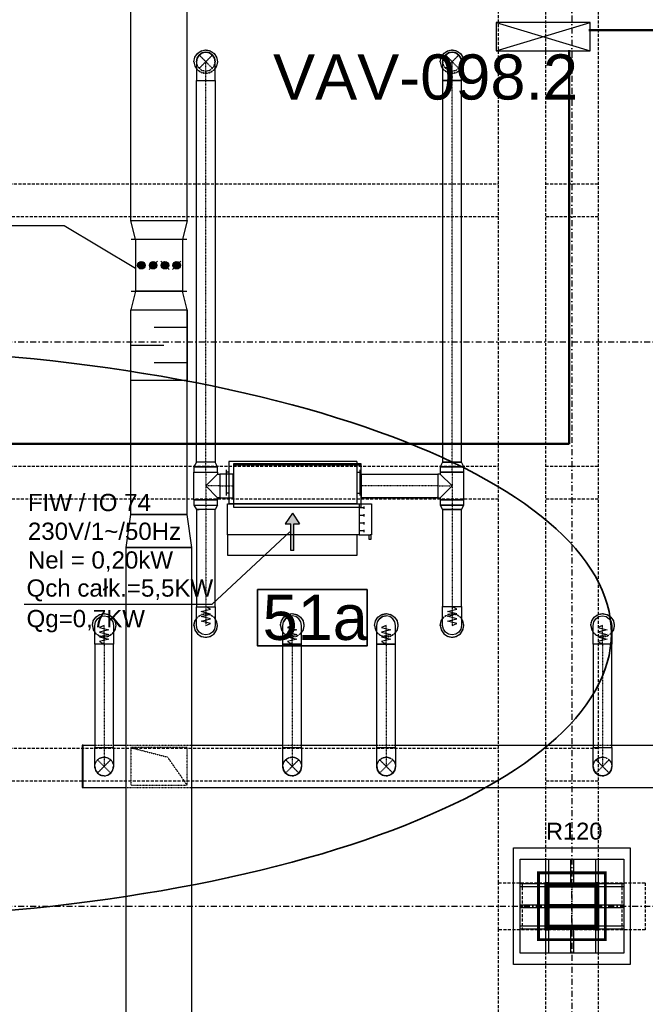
# Model space of a CAD drawing. Header units: centimetres. Extents: x -10729 to 144862, y -4437 to 43656.
# Tile 96 of 148: x 8073 to 8738, y 10896 to 11942. Entities that reach past the tile are written whole.
import ezdxf

# ---------------------------------------------------------------- set-up
doc = ezdxf.new("R2010")
doc.units = ezdxf.units.CM
doc.header["$LTSCALE"] = 0.1
for name, pattern in [('CADVENT_CENTERLINE', [9.9, 7.4, -1, 0.5, -1]), ('CADVENT_HIDDEN', [0.8, 0.25, -0.55]), ('Kondygnacja  -0_5$0$HIDDEN', [9.525, 6.35, -3.175]), ('Kondygnacja  -0_5$0$HIDDEN2', [4.7625, 3.175, -1.5875]), ('Osie rzutów$0$DASHDOT2', [12.7, 6.35, -3.175, 0, -3.175])]:
    doc.linetypes.add(name, pattern=pattern)
for name, color, linetype, lineweight in [('AU opis', 7, 'Continuous', 35), ('AU Sieć LON', 1, 'Continuous', 50), ('AU Strefa obsługiwana', 90, 'Continuous', 35), ('bgde_urządzenia', 3, 'Continuous', 30)]:
    doc.layers.add(name, color=color, linetype=linetype, lineweight=lineweight)
for name, color, linetype in [('AU Szafki Klimakonwektorów', 183, 'Continuous'), ('bgde-nawiewCEN', 7, 'Continuous'), ('bgde-nawiewDETAILS', 1, 'Continuous'), ('bgde-nawiewEXP', 1, 'Continuous'), ('bgde-nawiewHIDDEN', 1, 'Continuous'), ('bgde_opis urządzen', 6, 'Continuous'), ('bgde_redukcja', 3, 'Continuous'), ('bgde_tlumik', 6, 'Continuous'), ('bgde_VAV', 4, 'Continuous'), ('Kondygnacja  -0_5$0$ARCH_INFO_ODPORNOŚĆ OGNIOWA', 8, 'Continuous'), ('Kondygnacja  -0_5$0$ARCH_KONSTR_POWYŻEJ RZUTU', 8, 'Kondygnacja  -0_5$0$HIDDEN'), ('Kondygnacja  -0_5$0$ARCH_KONSTR_POWYŻEJ RZUTU_IST', 8, 'Kondygnacja  -0_5$0$HIDDEN2'), ('Kondygnacja  -0_5$0$ARCH_OKŁADZINA', 8, 'Continuous'), ('Kondygnacja  -0_5$0$ARCH_SŁUPY', 8, 'Continuous'), ('Osie rzutów$0$ARCH_INFO_OSIE_IST', 8, 'Osie rzutów$0$DASHDOT2'), ('Osie rzutów$0$ARCH_INFO_OSIE_OPISY_IST', 8, 'Continuous')]:
    doc.layers.add(name, color=color, linetype=linetype)
doc.layers.add('Kondygnacja  -0_5$0$ARCH_KONSTRUKCJA_NIEWIDOCZNA', color=8, linetype='Continuous', plot=False)
doc.styles.add('Arial', font='ARIAL.TTF')
doc.styles.add('Kondygnacja  -0_5$0$Arial', font='ARIAL.TTF')
pattern_1 = [(45, (-1133.3117, -3177.9858), (-0.6735192, 0.6735192), [])]

# ---------------------------------------------------------------- blocks, each defined once
blk = doc.blocks.new('Osie rzutów')
at = {"layer": 'Osie rzutów$0$ARCH_INFO_OSIE_IST', "ltscale": 10}
for p, q in [((8660, 12510), (8660, 4623.26)), ((4436.04, 11600), (13655, 11600)), ((8660, 10970), (8660, 11030)), ((4436.04, 11000), (13655, 11000)), ((8690, 11000), (8630, 11000))]:
    blk.add_line(p, q, dxfattribs=at)
blk = doc.blocks.new('Kondygnacja  -0_5$0$słup_kwadrat')
at = {"layer": 'Kondygnacja  -0_5$0$ARCH_SŁUPY', "lineweight": 40}
h = blk.add_hatch(dxfattribs=at)
h.set_pattern_fill('ANSI31', color=256, scale=0.3, style=0)
h.set_pattern_definition(pattern_1)
h.paths.add_polyline_path([(36, 34), (39, 34), (39, 84), (36, 84)])
h = blk.add_hatch(dxfattribs=at)
h.set_pattern_fill('ANSI31', color=256, scale=0.3, style=0)
h.set_pattern_definition(pattern_1)
h.paths.add_polyline_path([(89, 34), (92, 34), (92, 84), (89, 84)])
h = blk.add_hatch(dxfattribs=at)
h.set_pattern_fill('ANSI31', color=256, scale=0.3, style=0)
h.set_pattern_definition(pattern_1)
h.paths.add_polyline_path([(89, 80), (89, 83), (39, 83), (39, 80)])
h = blk.add_hatch(dxfattribs=at)
h.set_pattern_fill('ANSI31', color=256, scale=0.3, style=0)
h.set_pattern_definition(pattern_1)
h.paths.add_polyline_path([(89, 57.5), (89, 60.5), (39, 60.5), (39, 57.5)])
h = blk.add_hatch(dxfattribs=at)
h.set_pattern_fill('ANSI31', color=256, scale=0.3, style=0)
h.set_pattern_definition(pattern_1)
h.paths.add_polyline_path([(89, 35), (89, 38), (39, 38), (39, 35)])
at = {"layer": 'Kondygnacja  -0_5$0$ARCH_KONSTRUKCJA_NIEWIDOCZNA'}
blk.add_lwpolyline([(119, 109), (119, 9), (9, 9), (9, 109)], close=True, dxfattribs=at)
for points in [[(36, 109), (36, 84)], [(39, 109), (39, 84)], [(62.5, 109), (62.5, 83)], [(65.5, 109), (65.5, 83)], [(89, 109), (89, 84)], [(92, 109), (92, 84)], [(9, 83), (36, 83)], [(9, 80), (36, 80)], [(92, 83), (119, 83)], [(92, 80), (119, 80)], [(9, 60.5), (36, 60.5)], [(9, 57.5), (36, 57.5)], [(92, 60.5), (119, 60.5)], [(92, 57.5), (119, 57.5)], [(9, 38), (36, 38)], [(9, 35), (36, 35)], [(36, 34), (36, 9)], [(39, 34), (39, 9)], [(62.5, 35), (62.5, 9)], [(65.5, 35), (65.5, 9)], [(89, 34), (89, 9)], [(92, 38), (119, 38)], [(92, 35), (119, 35)], [(92, 34), (92, 9)]]:
    blk.add_lwpolyline(points, dxfattribs=at)
at = {"layer": 'Kondygnacja  -0_5$0$ARCH_OKŁADZINA'}
blk.add_lwpolyline([(2, 121), (126, 121), (126, -3), (2, -3)], close=True, dxfattribs=at)
at = {"layer": 'Kondygnacja  -0_5$0$ARCH_SŁUPY', "lineweight": 40}
for p, q in [((39, 60.5), (89, 60.5)), ((89, 57.5), (39, 57.5))]:
    blk.add_line(p, q, dxfattribs=at)
at = {"layer": 'Kondygnacja  -0_5$0$ARCH_SŁUPY', "lineweight": 50, "const_width": 3}
blk.add_lwpolyline([(28.5, 94.5), (99.5, 94.5), (99.5, 23.5), (28.5, 23.5)], close=True, dxfattribs=at)
at = {"layer": 'Kondygnacja  -0_5$0$ARCH_SŁUPY', "lineweight": 40}
for points in [[(36, 84), (39, 84), (39, 34), (36, 34)], [(89, 84), (92, 84), (92, 34), (89, 34)]]:
    blk.add_lwpolyline(points, close=True, dxfattribs=at)
for points in [[(89, 83), (39, 83)], [(39, 80), (89, 80)], [(89, 38), (39, 38)], [(39, 35), (89, 35)]]:
    blk.add_lwpolyline(points, dxfattribs=at)
blk = doc.blocks.new('Kondygnacja  -0_5$0$konstrukcja istniejąca -0.5')
at = {"layer": 'Kondygnacja  -0_5$0$ARCH_KONSTR_POWYŻEJ RZUTU_IST', "ltscale": 10}
for p, q in [((8632, 12175), (8632, 11025)), ((8632, 10975), (8632, 9825))]:
    blk.add_line(p, q, dxfattribs=at)
for points in [[(8582, 11025), (8582, 12175)], [(8688, 12175), (8688, 11025)], [(7538, 11767.9), (8582, 11767.9)], [(8632, 11767.9), (8688, 11767.9)], [(8582, 11732.9), (7538, 11732.9)], [(8688, 11732.9), (8632, 11732.9)], [(7538, 11467.9), (8582, 11467.9)], [(8632, 11467.9), (8688, 11467.9)], [(8582, 11432.9), (7538, 11432.9)], [(8688, 11432.9), (8632, 11432.9)], [(7538, 11167.9), (8582, 11167.9)], [(8632, 11167.9), (8688, 11167.9)], [(8582, 11132.9), (7538, 11132.9)], [(8688, 11132.9), (8632, 11132.9)], [(8738, 10975), (8582, 10975), (8582, 11025), (8738, 11025), (8738, 10975)], [(8582, 9825), (8582, 10975)], [(8688, 10975), (8688, 9825)]]:
    blk.add_lwpolyline(points, dxfattribs=at)
at = {"layer": 'Kondygnacja  -0_5$0$ARCH_KONSTR_POWYŻEJ RZUTU_IST', "ltscale": 10, "elevation": 0}
for points in [[(8607, 11025), (8607, 10975)], [(8713, 11025), (8713, 10975)]]:
    blk.add_lwpolyline(points, dxfattribs=at)
blk = doc.blocks.new('t28')
at = {"layer": 'bgde_tlumik'}
for p, q in [((-38684, 71170), (-39034, 71170)), ((-39284, 70982), (-38934, 70982)), ((-38684, 70795), (-39034, 70795))]:
    blk.add_line(p, q, dxfattribs=at)
blk.add_lwpolyline([(-38684, 70607), (-39284, 70607), (-39284, 71357), (-38684, 71357)], close=True, dxfattribs=at)

msp = doc.modelspace()

# ---------------------------------------------------------------- hatches: boundary and pattern name
at = {"layer": 'bgde_urządzenia'}
h = msp.add_hatch(color=256, dxfattribs=at)
h.paths.add_polyline_path([(8364.184, 11394.8), (8361.184, 11394.8), (8361.184, 11406.466), (8354.994, 11406.466), (8362.684, 11417.894), (8370.374, 11406.466), (8364.184, 11406.466)])
h.paths.add_polyline_path([(8364.184, 11378.133), (8361.184, 11378.133), (8361.184, 11394.8), (8364.184, 11394.8)])

# ---------------------------------------------------------------- linework, layer by layer
at = {"layer": 'AU opis'}
msp.add_lwpolyline([(8325.693, 11336.652), (8442.081, 11336.652), (8442.081, 11276.645), (8325.693, 11276.645)], close=True, dxfattribs=at)
at = {"layer": 'AU Sieć LON', "color": 1}
for p, q in [((8678.092, 11931.189), (9259.406, 11931.189)), ((8657.153, 11491.404), (8657.153, 11909.955)), ((7775.452, 11491.404), (8657.153, 11491.404))]:
    msp.add_line(p, q, dxfattribs=at)
at = {"layer": 'AU Strefa obsługiwana'}
msp.add_ellipse((7856.68, 11289.943), major_axis=(845.197, 0), ratio=0.35891006, dxfattribs=at)
at = {"layer": 'AU Szafki Klimakonwektorów'}
for p, q in [((8679.331, 11939.436), (8579.331, 11939.436)), ((8679.331, 11939.436), (8579.331, 11939.436)), ((8579.331, 11939.436), (8579.331, 11909.436)), ((8579.331, 11909.436), (8679.331, 11939.436)), ((8579.331, 11939.436), (8679.331, 11909.436)), ((8679.331, 11909.436), (8679.331, 11939.436)), ((8579.331, 11909.436), (8679.331, 11909.436))]:
    msp.add_line(p, q, dxfattribs=at)
at = {"layer": 'bgde-nawiewCEN', "linetype": 'CADVENT_CENTERLINE', "ltscale": 0.06}
for p, q in [((8270.588, 11877.809), (8270.588, 11897.809)), ((8532.52, 11877.809), (8532.52, 11897.809)), ((8270.588, 11471.899), (8270.588, 11877.809)), ((8532.52, 11471.899), (8532.52, 11877.809)), ((8270.588, 11461.599), (8270.588, 11471.899)), ((8532.52, 11461.599), (8532.52, 11471.899)), ((8270.588, 11461.599), (8270.588, 11446.799)), ((8532.52, 11461.599), (8532.52, 11446.799)), ((8270.588, 11446.799), (8270.588, 11431.999)), ((8285.588, 11446.799), (8270.588, 11446.799)), ((8285.588, 11446.799), (8299.588, 11446.799)), ((8299.988, 11446.799), (8299.588, 11446.799)), ((8435.988, 11446.799), (8436.388, 11446.799)), ((8517.52, 11446.799), (8436.388, 11446.799)), ((8517.52, 11446.799), (8532.52, 11446.799)), ((8532.52, 11446.799), (8532.52, 11431.999)), ((8270.588, 11431.999), (8270.588, 11421.699)), ((8532.52, 11431.999), (8532.52, 11421.699)), ((8270.588, 11421.699), (8270.588, 11318.368)), ((8532.52, 11421.699), (8532.52, 11318.475)), ((8270.588, 11318.368), (8270.588, 11316.498)), ((8270.588, 11316.498), (8270.588, 11311.387)), ((8532.52, 11318.475), (8532.52, 11316.605)), ((8532.52, 11316.605), (8532.52, 11311.494)), ((8270.588, 11311.387), (8270.588, 11308.608)), ((8270.588, 11308.608), (8270.588, 11306.255)), ((8270.588, 11306.255), (8270.588, 11304.294)), ((8532.52, 11311.494), (8532.52, 11308.715)), ((8532.52, 11308.715), (8532.52, 11306.362)), ((8532.52, 11306.362), (8532.52, 11304.401)), ((8162.52, 11298.556), (8162.52, 11298.603)), ((8162.52, 11298.443), (8162.52, 11298.556)), ((8162.52, 11298.224), (8162.52, 11298.443)), ((8162.52, 11297.863), (8162.52, 11298.224)), ((8162.52, 11297.323), (8162.52, 11297.863)), ((8162.52, 11296.571), (8162.52, 11297.323)), ((8162.52, 11295.569), (8162.52, 11296.571)), ((8162.52, 11294.283), (8162.52, 11295.569)), ((8162.52, 11292.677), (8162.52, 11294.283)), ((8270.588, 11304.294), (8270.588, 11302.688)), ((8270.588, 11302.688), (8270.588, 11301.402)), ((8270.588, 11301.402), (8270.588, 11300.401)), ((8270.588, 11300.401), (8270.588, 11299.648)), ((8270.588, 11299.648), (8270.588, 11299.109)), ((8270.588, 11299.109), (8270.588, 11298.747)), ((8270.588, 11298.747), (8270.588, 11298.528)), ((8270.588, 11298.528), (8270.588, 11298.415)), ((8270.588, 11298.415), (8270.588, 11298.368)), ((8362.52, 11298.556), (8362.52, 11298.603)), ((8362.52, 11298.443), (8362.52, 11298.556)), ((8362.52, 11298.224), (8362.52, 11298.443)), ((8362.52, 11297.863), (8362.52, 11298.224)), ((8362.52, 11297.323), (8362.52, 11297.863)), ((8362.52, 11296.571), (8362.52, 11297.323)), ((8362.52, 11295.569), (8362.52, 11296.571)), ((8362.52, 11294.283), (8362.52, 11295.569)), ((8362.52, 11292.677), (8362.52, 11294.283)), ((8462.52, 11298.556), (8462.52, 11298.603)), ((8462.52, 11298.443), (8462.52, 11298.556)), ((8462.52, 11298.224), (8462.52, 11298.443)), ((8462.52, 11297.863), (8462.52, 11298.224)), ((8462.52, 11297.323), (8462.52, 11297.863)), ((8462.52, 11296.571), (8462.52, 11297.323)), ((8462.52, 11295.569), (8462.52, 11296.571)), ((8462.52, 11294.283), (8462.52, 11295.569)), ((8462.52, 11292.677), (8462.52, 11294.283)), ((8532.52, 11304.401), (8532.52, 11302.795)), ((8532.52, 11302.795), (8532.52, 11301.509)), ((8532.52, 11301.509), (8532.52, 11300.507)), ((8532.52, 11300.507), (8532.52, 11299.755)), ((8532.52, 11299.755), (8532.52, 11299.215)), ((8532.52, 11299.215), (8532.52, 11298.854)), ((8532.52, 11298.854), (8532.52, 11298.635)), ((8532.52, 11298.635), (8532.52, 11298.522)), ((8532.52, 11298.522), (8532.52, 11298.475)), ((8692.52, 11298.556), (8692.52, 11298.603)), ((8692.52, 11298.443), (8692.52, 11298.556)), ((8692.52, 11298.224), (8692.52, 11298.443)), ((8692.52, 11297.863), (8692.52, 11298.224)), ((8692.52, 11297.323), (8692.52, 11297.863)), ((8692.52, 11296.571), (8692.52, 11297.323)), ((8692.52, 11295.569), (8692.52, 11296.571)), ((8692.52, 11294.283), (8692.52, 11295.569)), ((8692.52, 11292.677), (8692.52, 11294.283)), ((8162.52, 11290.716), (8162.52, 11292.677)), ((8162.52, 11288.363), (8162.52, 11290.716)), ((8162.52, 11285.584), (8162.52, 11288.363)), ((8162.52, 11280.473), (8162.52, 11285.584)), ((8362.52, 11290.716), (8362.52, 11292.677)), ((8362.52, 11288.363), (8362.52, 11290.716)), ((8362.52, 11285.584), (8362.52, 11288.363)), ((8362.52, 11280.473), (8362.52, 11285.584)), ((8462.52, 11290.716), (8462.52, 11292.677)), ((8462.52, 11288.363), (8462.52, 11290.716)), ((8462.52, 11285.584), (8462.52, 11288.363)), ((8462.52, 11280.473), (8462.52, 11285.584)), ((8692.52, 11290.716), (8692.52, 11292.677)), ((8692.52, 11288.363), (8692.52, 11290.716)), ((8692.52, 11285.584), (8692.52, 11288.363)), ((8692.52, 11280.473), (8692.52, 11285.584)), ((8162.52, 11278.603), (8162.52, 11280.473)), ((8162.52, 11278.603), (8162.52, 11168.606)), ((8362.52, 11278.603), (8362.52, 11280.473)), ((8362.52, 11278.603), (8362.52, 11168.606)), ((8462.52, 11278.603), (8462.52, 11280.473)), ((8462.52, 11278.603), (8462.52, 11168.606)), ((8692.52, 11278.603), (8692.52, 11280.473)), ((8692.52, 11278.603), (8692.52, 11168.606)), ((8162.52, 11168.606), (8162.52, 11148.606)), ((8362.52, 11168.606), (8362.52, 11148.606)), ((8462.52, 11168.606), (8462.52, 11148.606)), ((8692.52, 11168.606), (8692.52, 11148.606))]:
    msp.add_line(p, q, dxfattribs=at)
at = {"layer": 'bgde-nawiewDETAILS', "linetype": 'CADVENT_HIDDEN'}
for p, q in [((8263.517, 11890.738), (8277.659, 11904.88)), ((8263.517, 11904.88), (8277.659, 11890.738)), ((8525.449, 11890.738), (8539.591, 11904.88)), ((8525.449, 11904.88), (8539.591, 11890.738)), ((8155.449, 11141.535), (8169.591, 11155.677)), ((8155.449, 11155.677), (8169.591, 11141.535)), ((8355.449, 11141.535), (8369.591, 11155.677)), ((8355.449, 11155.677), (8369.591, 11141.535)), ((8455.449, 11141.535), (8469.591, 11155.677)), ((8455.449, 11155.677), (8469.591, 11141.535)), ((8685.449, 11141.535), (8699.591, 11155.677)), ((8685.449, 11155.677), (8699.591, 11141.535))]:
    msp.add_line(p, q, dxfattribs=at)
at = {"layer": 'bgde-nawiewDETAILS', "linetype": 'CADVENT_HIDDEN', "extrusion": (0, 1, 0)}
for p in [(8190.954, 11168.606), (8250.954, 11128.606)]:
    msp.add_line(p, (8229.954, 11158.606), dxfattribs=at)
at = {"layer": 'bgde-nawiewEXP', "linetype": 'Continuous'}
for points in [[(8190.953, 11728.947), (8190.953, 11982.964)], [(8250.953, 11728.947), (8250.953, 11982.964)], [(8258.088, 11897.809), (8259.039, 11902.593), (8261.749, 11906.648), (8265.804, 11909.358), (8270.588, 11910.309), (8275.371, 11909.358), (8279.427, 11906.648), (8282.136, 11902.593), (8283.088, 11897.809), (8282.136, 11893.026), (8280.588, 11890.708)], [(8260.588, 11897.809), (8261.349, 11901.636), (8263.517, 11904.88), (8266.761, 11907.048), (8270.588, 11907.809), (8274.415, 11907.048), (8277.659, 11904.88), (8279.827, 11901.636), (8280.588, 11897.809)], [(8520.02, 11897.809), (8520.972, 11902.593), (8523.681, 11906.648), (8527.737, 11909.358), (8532.52, 11910.309), (8537.304, 11909.358), (8541.359, 11906.648), (8544.069, 11902.593), (8545.02, 11897.809), (8544.069, 11893.026), (8542.52, 11890.708)], [(8522.52, 11897.809), (8523.281, 11901.636), (8525.449, 11904.88), (8528.693, 11907.048), (8532.52, 11907.809), (8536.347, 11907.048), (8539.591, 11904.88), (8541.759, 11901.636), (8542.52, 11897.809)], [(8258.088, 11897.809), (8259.039, 11893.026), (8260.588, 11890.708)], [(8520.02, 11897.809), (8520.972, 11893.026), (8522.52, 11890.708)], [(8185.953, 10822.533), (8255.953, 10822.533), (8255.953, 10823.533), (8185.953, 10823.533), (8185.953, 11381.349), (8255.953, 11381.349), (8250.953, 11416.349), (8190.953, 11416.349), (8190.953, 11633.947)], [(8185.953, 10822.533), (8185.953, 10823.533), (8255.953, 10823.533), (8255.953, 11381.349), (8185.953, 11381.349), (8190.953, 11416.349), (8250.953, 11416.349), (8250.953, 11633.947)], [(8258.088, 11431.999), (8258.088, 11461.599), (8283.088, 11461.599), (8283.088, 11459.299)], [(8258.088, 11431.999), (8283.088, 11431.999), (8283.088, 11434.299), (8270.588, 11446.799), (8283.088, 11459.299), (8285.588, 11459.299), (8285.588, 11434.299), (8283.088, 11434.299)], [(8299.588, 11434.299), (8299.588, 11459.299), (8299.988, 11459.299)], [(8435.988, 11434.299), (8436.388, 11434.299), (8436.388, 11459.299), (8435.988, 11459.299)], [(8436.388, 11434.299), (8436.388, 11459.299), (8517.52, 11459.299), (8517.52, 11434.299)], [(8520.02, 11434.299), (8532.52, 11446.799), (8520.02, 11459.299)], [(8299.588, 11434.299), (8299.988, 11434.299)], [(8436.388, 11434.299), (8517.52, 11434.299)], [(8517.52, 11434.299), (8436.388, 11434.299)], [(8517.52, 11434.299), (8517.52, 11435.25)], [(8258.088, 11426.514), (8260.588, 11421.699), (8261.349, 11421.699)], [(8258.088, 11426.514), (8283.088, 11426.514), (8280.588, 11421.699), (8261.349, 11421.699)], [(8261.349, 11421.699), (8260.588, 11421.699)], [(8261.349, 11421.699), (8263.517, 11421.699)], [(8150.02, 11298.603), (8150.972, 11303.387), (8153.681, 11307.442), (8157.737, 11310.152), (8162.52, 11311.103), (8167.304, 11310.152), (8171.359, 11307.442), (8174.069, 11303.387), (8175.02, 11298.603), (8174.069, 11293.82), (8172.52, 11291.502)], [(8258.088, 11298.368), (8259.039, 11293.584), (8261.749, 11289.529), (8265.804, 11286.819), (8270.588, 11285.868), (8275.371, 11286.819), (8279.427, 11289.529), (8282.136, 11293.584), (8283.088, 11298.368), (8282.136, 11303.152), (8280.588, 11305.469)], [(8258.088, 11298.368), (8259.039, 11303.152), (8260.588, 11305.469)], [(8350.02, 11298.603), (8350.972, 11303.387), (8353.681, 11307.442), (8357.737, 11310.152), (8362.52, 11311.103), (8367.304, 11310.152), (8371.359, 11307.442), (8374.069, 11303.387), (8375.02, 11298.603), (8374.069, 11293.82), (8372.52, 11291.502)], [(8352.52, 11168.606), (8352.52, 11278.603), (8372.52, 11278.603), (8372.52, 11298.603), (8371.759, 11302.43), (8369.591, 11305.674), (8366.347, 11307.842), (8362.52, 11308.603), (8358.693, 11307.842), (8355.449, 11305.674)], [(8352.52, 11168.606), (8372.52, 11168.606), (8372.52, 11278.603), (8352.52, 11278.603), (8352.52, 11298.603), (8353.281, 11302.43), (8355.449, 11305.674)], [(8355.449, 11305.674), (8353.281, 11302.43)], [(8355.449, 11305.674), (8358.693, 11307.842)], [(8450.02, 11298.603), (8450.972, 11303.387), (8453.681, 11307.442), (8457.737, 11310.152), (8462.52, 11311.103), (8467.304, 11310.152), (8471.359, 11307.442), (8474.069, 11303.387), (8475.02, 11298.603), (8474.069, 11293.82), (8472.52, 11291.502)], [(8452.52, 11168.606), (8452.52, 11278.603), (8472.52, 11278.603), (8472.52, 11298.603), (8471.759, 11302.43), (8469.591, 11305.674), (8466.347, 11307.842), (8462.52, 11308.603), (8458.693, 11307.842)], [(8452.52, 11168.606), (8472.52, 11168.606), (8472.52, 11278.603), (8452.52, 11278.603), (8452.52, 11298.603), (8453.281, 11302.43), (8455.449, 11305.674), (8458.693, 11307.842)], [(8458.693, 11307.842), (8455.449, 11305.674)], [(8458.693, 11307.842), (8462.52, 11308.603)], [(8520.02, 11298.475), (8520.972, 11293.691), (8523.681, 11289.636), (8527.737, 11286.926), (8532.52, 11285.975), (8537.304, 11286.926), (8541.359, 11289.636), (8544.069, 11293.691), (8545.02, 11298.475), (8544.069, 11303.258), (8542.52, 11305.576)], [(8520.02, 11298.475), (8520.972, 11303.258), (8522.52, 11305.576)], [(8680.02, 11298.603), (8680.972, 11303.387), (8683.681, 11307.442), (8687.737, 11310.152), (8692.52, 11311.103), (8697.304, 11310.152), (8701.359, 11307.442), (8704.069, 11303.387), (8705.02, 11298.603), (8704.069, 11293.82), (8702.52, 11291.502)], [(8150.02, 11298.603), (8150.972, 11293.82), (8152.52, 11291.502)], [(8350.02, 11298.603), (8350.972, 11293.82), (8352.52, 11291.502)], [(8450.02, 11298.603), (8450.972, 11293.82), (8452.52, 11291.502)], [(8680.02, 11298.603), (8680.972, 11293.82), (8682.52, 11291.502)], [(8140.301, 11126.106), (8140.301, 11171.106), (8152.52, 11171.106)], [(8152.52, 11148.606), (8152.52, 11168.606), (8172.52, 11168.606), (8172.52, 11148.606), (8172.116, 11146.574)], [(8172.52, 11171.106), (8185.953, 11171.106)], [(8255.953, 11126.106), (9849.111, 11126.106), (9849.111, 11171.106), (9842.52, 11171.106)], [(8255.953, 11171.106), (8352.52, 11171.106)], [(8372.52, 11171.106), (8452.52, 11171.106)], [(8472.52, 11171.106), (8682.52, 11171.106)], [(8702.52, 11171.106), (8752.52, 11171.106)], [(8152.52, 11148.606), (8153.281, 11144.779), (8153.823, 11143.969)], [(8152.52, 11148.606), (8153.281, 11144.779), (8155.449, 11141.535), (8158.693, 11139.367), (8159.649, 11139.177)], [(8152.61, 11147.271), (8152.671, 11148.243)], [(8169.591, 11141.535), (8171.759, 11144.779), (8172.52, 11148.606)], [(8169.742, 11141.897), (8170.472, 11142.542), (8172.187, 11146.046), (8172.317, 11148.114)], [(8352.52, 11148.606), (8353.281, 11144.779), (8353.838, 11143.945)], [(8352.615, 11147.235), (8352.674, 11148.235)], [(8369.745, 11141.905), (8370.494, 11142.571), (8372.197, 11146.082), (8372.316, 11148.113)], [(8372.123, 11146.61), (8372.52, 11148.606)], [(8452.52, 11148.606), (8453.281, 11144.779), (8453.823, 11143.969)], [(8452.61, 11147.271), (8452.671, 11148.243)], [(8469.742, 11141.897), (8470.472, 11142.542), (8472.187, 11146.046), (8472.317, 11148.114)], [(8472.116, 11146.574), (8472.52, 11148.606)], [(8682.52, 11148.606), (8683.281, 11144.779), (8683.792, 11144.015)], [(8682.6, 11147.342), (8682.664, 11148.258)], [(8699.735, 11141.882), (8700.428, 11142.485), (8702.169, 11145.977), (8702.318, 11148.117)], [(8702.102, 11146.502), (8702.52, 11148.606)], [(8152.61, 11147.271), (8153.875, 11143.58), (8155.245, 11142.027)], [(8154.298, 11143.257), (8155.449, 11141.535), (8158.693, 11139.367), (8162.52, 11138.606), (8160.489, 11139.01)], [(8155.812, 11141.384), (8156.456, 11140.654), (8159.961, 11138.939), (8162.028, 11138.809)], [(8162.52, 11138.606), (8166.347, 11139.367), (8169.591, 11141.535), (8167.869, 11140.384)], [(8162.52, 11138.606), (8166.347, 11139.367), (8167.157, 11139.908)], [(8162.883, 11138.756), (8163.855, 11138.695), (8167.546, 11139.96), (8169.099, 11141.331)], [(8169.591, 11141.535), (8171.759, 11144.779), (8171.949, 11145.734)], [(8352.615, 11147.235), (8353.893, 11143.548), (8355.245, 11142.028)], [(8354.319, 11143.226), (8355.449, 11141.535), (8358.693, 11139.367), (8359.677, 11139.171)], [(8355.819, 11141.381), (8356.485, 11140.632), (8359.996, 11138.929), (8362.027, 11138.81)], [(8360.525, 11139.003), (8362.52, 11138.606), (8366.347, 11139.367), (8367.181, 11139.924)], [(8362.891, 11138.759), (8363.891, 11138.7), (8367.578, 11139.979), (8369.098, 11141.33)], [(8367.9, 11140.404), (8369.591, 11141.535), (8371.759, 11144.779), (8371.955, 11145.762)], [(8452.61, 11147.271), (8453.875, 11143.58), (8455.245, 11142.027)], [(8454.298, 11143.257), (8455.449, 11141.535), (8458.693, 11139.367), (8459.649, 11139.177)], [(8455.812, 11141.384), (8456.456, 11140.654), (8459.961, 11138.939), (8462.028, 11138.809)], [(8460.489, 11139.01), (8462.52, 11138.606), (8466.347, 11139.367), (8467.157, 11139.908)], [(8462.883, 11138.756), (8463.855, 11138.695), (8467.546, 11139.96), (8469.099, 11141.331)], [(8467.869, 11140.384), (8469.591, 11141.535), (8471.759, 11144.779), (8471.949, 11145.734)], [(8682.6, 11147.342), (8683.839, 11143.642), (8685.247, 11142.023)], [(8684.257, 11143.318), (8685.449, 11141.535), (8688.693, 11139.367), (8689.594, 11139.188)], [(8685.797, 11141.391), (8686.4, 11140.698), (8689.892, 11138.957), (8692.032, 11138.808)], [(8690.416, 11139.024), (8692.52, 11138.606), (8696.347, 11139.367), (8697.111, 11139.877)], [(8692.868, 11138.75), (8693.784, 11138.686), (8697.484, 11139.925), (8699.103, 11141.332)], [(8697.808, 11140.343), (8699.591, 11141.535), (8701.759, 11144.779), (8701.938, 11145.679)], [(8140.301, 11126.106), (8185.953, 11126.106)]]:
    msp.add_lwpolyline(points, dxfattribs=at)
for points in [[(8260.588, 11877.809), (8280.588, 11877.809), (8280.588, 11897.809), (8279.827, 11901.636), (8277.659, 11904.88), (8274.415, 11907.048), (8270.588, 11907.809), (8266.761, 11907.048), (8263.517, 11904.88), (8261.349, 11901.636), (8260.588, 11897.809), (8260.588, 11881.711)], [(8522.52, 11877.809), (8542.52, 11877.809), (8542.52, 11897.809), (8541.759, 11901.636), (8539.591, 11904.88), (8536.347, 11907.048), (8532.52, 11907.809), (8528.693, 11907.048), (8525.449, 11904.88), (8523.281, 11901.636), (8522.52, 11897.809), (8522.52, 11881.711)], [(8258.088, 11467.083), (8283.088, 11467.083), (8280.588, 11471.899), (8280.588, 11471.899), (8260.588, 11471.899), (8260.588, 11877.809), (8280.588, 11877.809), (8280.588, 11471.899), (8260.588, 11471.899)], [(8522.52, 11471.899), (8542.52, 11471.899), (8542.52, 11877.809), (8522.52, 11877.809)], [(8190.953, 11728.947), (8250.953, 11728.947), (8245.953, 11708.947), (8195.953, 11708.947)], [(8190.953, 11633.947), (8250.953, 11633.947), (8245.953, 11653.947), (8195.953, 11653.947)], [(8520.02, 11467.083), (8545.02, 11467.083), (8542.52, 11471.899), (8522.52, 11471.899)], [(8258.088, 11461.599), (8283.088, 11461.599), (8283.088, 11467.083), (8258.088, 11467.083)], [(8299.988, 11469.299), (8435.988, 11469.299), (8435.988, 11470.299), (8299.988, 11470.299)], [(8299.988, 11424.299), (8435.988, 11424.299), (8435.988, 11469.299), (8299.988, 11469.299)], [(8517.52, 11434.299), (8520.02, 11434.299), (8520.02, 11431.999), (8545.02, 11431.999), (8545.02, 11461.599), (8520.02, 11461.599), (8520.02, 11459.299), (8517.52, 11459.299), (8517.52, 11435.25)], [(8520.02, 11461.599), (8545.02, 11461.599), (8545.02, 11467.083), (8520.02, 11467.083)], [(8285.588, 11434.299), (8299.588, 11434.299), (8299.588, 11459.299), (8285.588, 11459.299), (8285.588, 11435.25)], [(8258.088, 11426.514), (8283.088, 11426.514), (8283.088, 11431.999), (8258.088, 11431.999)], [(8520.02, 11426.514), (8545.02, 11426.514), (8545.02, 11431.999), (8520.02, 11431.999)], [(8260.588, 11421.699), (8260.588, 11318.368), (8263.517, 11318.368), (8263.517, 11318.368), (8280.588, 11318.368), (8280.588, 11298.368), (8279.827, 11294.541), (8277.659, 11291.297), (8274.415, 11289.129), (8270.588, 11288.368), (8266.761, 11289.129), (8263.517, 11291.297), (8261.349, 11294.541), (8260.588, 11298.368), (8260.588, 11318.368), (8263.517, 11318.368), (8263.517, 11318.368), (8280.588, 11318.368), (8280.588, 11421.699), (8261.349, 11421.699)], [(8520.02, 11426.514), (8522.52, 11421.699), (8542.52, 11421.699), (8545.02, 11426.514), (8520.972, 11426.514)], [(8522.52, 11318.475), (8542.52, 11318.475), (8542.52, 11421.699), (8522.52, 11421.699)], [(8522.52, 11316.605), (8522.52, 11318.475), (8542.52, 11318.475), (8542.52, 11298.475), (8541.759, 11294.648), (8539.591, 11291.404), (8536.347, 11289.236), (8532.52, 11288.475), (8528.693, 11289.236), (8525.449, 11291.404), (8523.281, 11294.648), (8522.52, 11298.475), (8522.52, 11311.494)], [(8152.52, 11168.606), (8172.52, 11168.606), (8172.52, 11278.603), (8152.52, 11278.603), (8152.52, 11298.603), (8153.281, 11302.43), (8155.449, 11305.674), (8158.693, 11307.842), (8162.52, 11308.603), (8166.347, 11307.842), (8169.591, 11305.674), (8171.759, 11302.43), (8172.52, 11298.603), (8172.52, 11278.603), (8152.52, 11278.603)], [(8682.52, 11168.606), (8702.52, 11168.606), (8702.52, 11278.603), (8688.693, 11278.603), (8688.693, 11278.603), (8682.52, 11278.603), (8682.52, 11298.603), (8683.281, 11302.43), (8685.449, 11305.674), (8688.693, 11307.842), (8692.52, 11308.603), (8696.347, 11307.842), (8699.591, 11305.674), (8701.759, 11302.43), (8702.52, 11298.603), (8702.52, 11278.603), (8688.693, 11278.603), (8688.693, 11278.603), (8682.52, 11278.603)], [(8139.301, 11126.106), (8140.301, 11126.106), (8140.301, 11171.106), (8139.301, 11171.106)], [(8352.52, 11148.606), (8352.52, 11168.606), (8372.52, 11168.606), (8372.52, 11148.606), (8371.759, 11144.779), (8369.591, 11141.535), (8366.347, 11139.367), (8362.52, 11138.606), (8358.693, 11139.367), (8355.449, 11141.535), (8353.281, 11144.779)], [(8452.52, 11148.606), (8452.52, 11168.606), (8472.52, 11168.606), (8472.52, 11148.606), (8471.759, 11144.779), (8469.591, 11141.535), (8466.347, 11139.367), (8462.52, 11138.606), (8458.693, 11139.367), (8455.449, 11141.535), (8453.281, 11144.779)], [(8682.52, 11148.606), (8682.52, 11168.606), (8702.52, 11168.606), (8702.52, 11148.606), (8701.759, 11144.779), (8699.591, 11141.535), (8696.347, 11139.367), (8692.52, 11138.606), (8688.693, 11139.367), (8685.449, 11141.535), (8683.281, 11144.779)]]:
    msp.add_lwpolyline(points, close=True, dxfattribs=at)
at = {"layer": 'bgde-nawiewEXP'}
for points in [[(8270.588, 11298.368), (8275.588, 11300.498), (8265.588, 11303.034), (8275.588, 11305.556), (8265.588, 11308.084), (8275.588, 11310.638), (8265.588, 11313.174), (8275.588, 11315.72), (8270.588, 11318.368)], [(8532.52, 11298.475), (8537.52, 11300.605), (8527.52, 11303.141), (8537.52, 11305.663), (8527.52, 11308.191), (8537.52, 11310.745), (8527.52, 11313.281), (8537.52, 11315.826), (8532.52, 11318.475)], [(8162.52, 11298.603), (8157.52, 11296.473), (8167.52, 11293.937), (8157.52, 11291.415), (8167.52, 11288.887), (8157.52, 11286.333), (8167.52, 11283.797), (8157.52, 11281.252), (8162.52, 11278.603)], [(8362.52, 11298.603), (8357.52, 11296.473), (8367.52, 11293.937), (8357.52, 11291.415), (8367.52, 11288.887), (8357.52, 11286.333), (8367.52, 11283.797), (8357.52, 11281.252), (8362.52, 11278.603)], [(8462.52, 11298.603), (8457.52, 11296.473), (8467.52, 11293.937), (8457.52, 11291.415), (8467.52, 11288.887), (8457.52, 11286.333), (8467.52, 11283.797), (8457.52, 11281.252), (8462.52, 11278.603)], [(8692.52, 11298.603), (8687.52, 11296.473), (8697.52, 11293.937), (8687.52, 11291.415), (8697.52, 11288.887), (8687.52, 11286.333), (8697.52, 11283.797), (8687.52, 11281.252), (8692.52, 11278.603)]]:
    msp.add_lwpolyline(points, dxfattribs=at)
at = {"layer": 'bgde-nawiewHIDDEN', "linetype": 'CADVENT_HIDDEN'}
for points in [[(8258.088, 11897.809), (8259.039, 11902.593), (8261.749, 11906.648), (8265.804, 11909.358), (8270.588, 11910.309), (8275.371, 11909.358), (8279.427, 11906.648), (8282.136, 11902.593), (8283.088, 11897.809), (8282.136, 11893.026), (8279.427, 11888.97), (8275.371, 11886.261), (8270.588, 11885.309), (8265.804, 11886.261), (8261.749, 11888.97), (8265.804, 11886.261), (8270.588, 11885.309), (8275.371, 11886.261), (8279.427, 11888.97), (8280.588, 11890.708)], [(8520.02, 11897.809), (8520.972, 11902.593), (8523.681, 11906.648), (8527.737, 11909.358), (8532.52, 11910.309), (8537.304, 11909.358), (8541.359, 11906.648), (8544.069, 11902.593), (8545.02, 11897.809), (8544.069, 11893.026), (8541.359, 11888.97), (8537.304, 11886.261), (8532.52, 11885.309), (8527.737, 11886.261), (8523.681, 11888.97), (8527.737, 11886.261), (8532.52, 11885.309), (8537.304, 11886.261), (8541.359, 11888.97), (8542.52, 11890.708)], [(8258.088, 11897.809), (8259.039, 11893.026), (8261.749, 11888.97), (8260.588, 11890.708)], [(8260.588, 11897.809), (8261.349, 11893.982), (8263.517, 11890.738), (8266.761, 11888.57), (8270.588, 11887.809), (8274.415, 11888.57), (8277.659, 11890.738), (8279.827, 11893.982), (8280.588, 11897.809)], [(8520.02, 11897.809), (8520.972, 11893.026), (8523.681, 11888.97), (8522.52, 11890.708)], [(8522.52, 11897.809), (8523.281, 11893.982), (8525.449, 11890.738), (8528.693, 11888.57), (8532.52, 11887.809), (8536.347, 11888.57), (8539.591, 11890.738), (8541.759, 11893.982), (8542.52, 11897.809)], [(8299.988, 11434.299), (8299.988, 11459.299)], [(8435.988, 11434.299), (8435.988, 11459.299)], [(8150.02, 11298.603), (8150.972, 11303.387), (8153.681, 11307.442), (8157.737, 11310.152), (8162.52, 11311.103), (8167.304, 11310.152), (8171.359, 11307.442), (8174.069, 11303.387), (8175.02, 11298.603), (8174.069, 11293.82), (8171.359, 11289.764), (8167.304, 11287.055), (8162.52, 11286.103), (8157.737, 11287.055), (8153.681, 11289.764), (8152.52, 11291.502)], [(8258.088, 11298.368), (8259.039, 11293.584), (8261.749, 11289.529), (8265.804, 11286.819), (8270.588, 11285.868), (8275.371, 11286.819), (8279.427, 11289.529), (8282.136, 11293.584), (8283.088, 11298.368), (8282.136, 11303.152), (8279.427, 11307.207), (8275.371, 11309.916), (8270.588, 11310.868), (8265.804, 11309.916), (8261.749, 11307.207), (8260.588, 11305.469)], [(8258.088, 11298.368), (8259.039, 11303.152), (8261.749, 11307.207), (8265.804, 11309.916), (8270.588, 11310.868), (8275.371, 11309.916), (8279.427, 11307.207), (8280.588, 11305.469)], [(8350.02, 11298.603), (8350.972, 11303.387), (8353.681, 11307.442), (8357.737, 11310.152), (8362.52, 11311.103), (8367.304, 11310.152), (8371.359, 11307.442), (8374.069, 11303.387), (8375.02, 11298.603), (8374.069, 11293.82), (8371.359, 11289.764), (8367.304, 11287.055), (8362.52, 11286.103), (8357.737, 11287.055), (8353.681, 11289.764), (8352.52, 11291.502)], [(8450.02, 11298.603), (8450.972, 11303.387), (8453.681, 11307.442), (8457.737, 11310.152), (8462.52, 11311.103), (8467.304, 11310.152), (8471.359, 11307.442), (8474.069, 11303.387), (8475.02, 11298.603), (8474.069, 11293.82), (8471.359, 11289.764), (8467.304, 11287.055), (8462.52, 11286.103), (8457.737, 11287.055), (8453.681, 11289.764), (8452.52, 11291.502)], [(8520.02, 11298.475), (8520.972, 11293.691), (8523.681, 11289.636), (8527.737, 11286.926), (8532.52, 11285.975), (8537.304, 11286.926), (8541.359, 11289.636), (8544.069, 11293.691), (8545.02, 11298.475), (8544.069, 11303.258), (8541.359, 11307.314), (8537.304, 11310.023), (8532.52, 11310.975), (8527.737, 11310.023), (8523.681, 11307.314), (8522.52, 11305.576)], [(8520.02, 11298.475), (8520.972, 11303.258), (8523.681, 11307.314), (8527.737, 11310.023), (8532.52, 11310.975), (8537.304, 11310.023), (8541.359, 11307.314), (8542.52, 11305.576)], [(8680.02, 11298.603), (8680.972, 11303.387), (8683.681, 11307.442), (8687.737, 11310.152), (8692.52, 11311.103), (8697.304, 11310.152), (8701.359, 11307.442), (8704.069, 11303.387), (8705.02, 11298.603), (8704.069, 11293.82), (8701.359, 11289.764), (8697.304, 11287.055), (8692.52, 11286.103), (8687.737, 11287.055), (8683.681, 11289.764), (8682.52, 11291.502)], [(8150.02, 11298.603), (8150.972, 11293.82), (8153.681, 11289.764), (8157.737, 11287.055), (8162.52, 11286.103), (8167.304, 11287.055), (8171.359, 11289.764), (8172.52, 11291.502)], [(8350.02, 11298.603), (8350.972, 11293.82), (8353.681, 11289.764), (8357.737, 11287.055), (8362.52, 11286.103), (8367.304, 11287.055), (8371.359, 11289.764), (8372.52, 11291.502)], [(8450.02, 11298.603), (8450.972, 11293.82), (8453.681, 11289.764), (8457.737, 11287.055), (8462.52, 11286.103), (8467.304, 11287.055), (8471.359, 11289.764), (8472.52, 11291.502)], [(8680.02, 11298.603), (8680.972, 11293.82), (8683.681, 11289.764), (8687.737, 11287.055), (8692.52, 11286.103), (8697.304, 11287.055), (8701.359, 11289.764), (8702.52, 11291.502)], [(8152.52, 11171.106), (8172.52, 11171.106)], [(8185.953, 11171.106), (8255.953, 11171.106)], [(8352.52, 11171.106), (8372.52, 11171.106)], [(8452.52, 11171.106), (8472.52, 11171.106)], [(8682.52, 11171.106), (8702.52, 11171.106)], [(8152.52, 11148.606), (8153.281, 11152.433), (8155.449, 11155.677), (8158.693, 11157.844), (8162.52, 11158.606), (8166.347, 11157.844), (8169.591, 11155.677), (8171.759, 11152.433), (8172.52, 11148.606)], [(8152.671, 11148.243), (8152.853, 11151.165), (8154.569, 11154.67), (8157.494, 11157.251), (8161.185, 11158.516), (8165.08, 11158.273), (8168.584, 11156.557), (8171.166, 11153.632), (8172.431, 11149.941), (8172.317, 11148.114)], [(8352.52, 11148.606), (8353.281, 11152.433), (8355.449, 11155.677), (8358.693, 11157.844), (8362.52, 11158.606), (8366.347, 11157.844), (8369.591, 11155.677), (8371.759, 11152.433), (8372.52, 11148.606)], [(8352.674, 11148.235), (8352.844, 11151.13), (8354.546, 11154.64), (8357.463, 11157.233), (8361.149, 11158.511), (8365.044, 11158.282), (8368.555, 11156.579), (8371.147, 11153.663), (8372.426, 11149.977), (8372.316, 11148.113)], [(8452.52, 11148.606), (8453.281, 11152.433), (8455.449, 11155.677), (8458.693, 11157.844), (8462.52, 11158.606), (8466.347, 11157.844), (8469.591, 11155.677), (8471.759, 11152.433), (8472.52, 11148.606)], [(8452.671, 11148.243), (8452.853, 11151.165), (8454.569, 11154.67), (8457.494, 11157.251), (8461.185, 11158.516), (8465.08, 11158.273), (8468.584, 11156.557), (8471.166, 11153.632), (8472.431, 11149.941), (8472.317, 11148.114)], [(8682.52, 11148.606), (8683.281, 11152.433), (8685.449, 11155.677), (8688.693, 11157.844), (8692.52, 11158.606), (8696.347, 11157.844), (8699.591, 11155.677), (8701.759, 11152.433), (8702.52, 11148.606)], [(8682.664, 11148.258), (8682.872, 11151.234), (8684.612, 11154.726), (8687.557, 11157.287), (8691.256, 11158.525), (8695.149, 11158.254), (8698.641, 11156.514), (8701.201, 11153.569), (8702.44, 11149.87), (8702.318, 11148.117)], [(8153.823, 11143.969), (8154.298, 11143.257)], [(8155.245, 11142.027), (8155.812, 11141.384)], [(8159.649, 11139.177), (8160.489, 11139.01)], [(8162.028, 11138.809), (8162.883, 11138.756)], [(8167.157, 11139.908), (8167.869, 11140.384)], [(8169.099, 11141.331), (8169.742, 11141.897)], [(8171.949, 11145.734), (8172.116, 11146.574)], [(8353.838, 11143.945), (8354.319, 11143.226)], [(8355.245, 11142.028), (8355.819, 11141.381)], [(8359.677, 11139.171), (8360.525, 11139.003)], [(8362.027, 11138.81), (8362.891, 11138.759)], [(8367.181, 11139.924), (8367.9, 11140.404)], [(8369.098, 11141.33), (8369.745, 11141.905)], [(8371.955, 11145.762), (8372.123, 11146.61)], [(8453.823, 11143.969), (8454.298, 11143.257)], [(8455.245, 11142.027), (8455.812, 11141.384)], [(8459.649, 11139.177), (8460.489, 11139.01)], [(8462.028, 11138.809), (8462.883, 11138.756)], [(8467.157, 11139.908), (8467.869, 11140.384)], [(8469.099, 11141.331), (8469.742, 11141.897)], [(8471.949, 11145.734), (8472.116, 11146.574)], [(8683.792, 11144.015), (8684.257, 11143.318)], [(8685.247, 11142.023), (8685.797, 11141.391)], [(8689.594, 11139.188), (8690.416, 11139.024)], [(8692.032, 11138.808), (8692.868, 11138.75)], [(8697.111, 11139.877), (8697.808, 11140.343)], [(8699.103, 11141.332), (8699.735, 11141.882)], [(8701.938, 11145.679), (8702.102, 11146.502)], [(8185.953, 11126.106), (8255.953, 11126.106)]]:
    msp.add_lwpolyline(points, dxfattribs=at)
msp.add_lwpolyline([(8190.954, 11128.606), (8250.954, 11128.606), (8250.954, 11168.606), (8190.954, 11168.606)], close=True, dxfattribs=at)
at = {"layer": 'bgde_opis urządzen'}
for p, q in [((8277.559, 11321.162), (8359.998, 11397.916, -170.95)), ((8077.671, 11321.162), (8277.559, 11321.162))]:
    msp.add_line(p, q, dxfattribs=at)
at = {"layer": 'bgde_redukcja'}
msp.add_line((8245.953, 11708.947), (8245.953, 11653.947), dxfattribs=at)
at = {"layer": 'bgde_urządzenia'}
for p, q in [((8295.284, 11472.8, 94.5), (8295.284, 11427.8, 94.5)), ((8431.284, 11472.8, 94.5), (8295.284, 11472.8, 94.5)), ((8431.284, 11472.8, 94.5), (8431.284, 11427.8, 94.5)), ((8292.284, 11464.05, 94.5), (8292.284, 11436.55, 94.5)), ((8295.284, 11461.55, 94.5), (8292.284, 11461.55, 94.5)), ((8431.284, 11461.55, 94.5), (8434.284, 11461.55, 94.5)), ((8434.284, 11464.05, 94.5), (8434.284, 11436.55, 94.5)), ((8295.284, 11439.05, 94.5), (8292.284, 11439.05, 94.5)), ((8431.284, 11439.05, 94.5), (8434.284, 11439.05, 94.5)), ((8293.784, 11394.8, 94.5), (8293.784, 11427.8, 94.5)), ((8293.784, 11427.8, 94.5), (8433.784, 11427.8, 94.5)), ((8431.284, 11427.8, 94.5), (8295.284, 11427.8, 94.5)), ((8433.784, 11427.8, 94.5), (8433.784, 11394.8, 94.5)), ((8433.784, 11427.8, 94.5), (8446.784, 11427.8, 94.5)), ((8438.984, 11423.675, 94.5), (8433.784, 11423.675, 94.5)), ((8438.984, 11422.425, 94.5), (8438.984, 11424.925, 94.5)), ((8446.784, 11427.8, 94.5), (8446.784, 11394.8, 94.5)), ((8362.684, 11417.894, 94.5), (8354.994, 11406.466, 94.5)), ((8362.684, 11417.894, 94.5), (8370.374, 11406.466, 94.5)), ((8438.984, 11415.425, 94.5), (8433.784, 11415.425, 94.5)), ((8438.984, 11414.175, 94.5), (8438.984, 11416.675, 94.5)), ((8354.994, 11406.466, 94.5), (8361.184, 11406.466, 94.5)), ((8361.184, 11378.133, 94.5), (8361.184, 11406.466, 94.5)), ((8364.184, 11378.133, 94.5), (8364.184, 11406.466, 94.5)), ((8364.184, 11406.466, 94.5), (8370.374, 11406.466, 94.5)), ((8438.984, 11407.175, 94.5), (8433.784, 11407.175, 94.5)), ((8438.984, 11398.925, 94.5), (8433.784, 11398.925, 94.5)), ((8438.984, 11405.925, 94.5), (8438.984, 11408.425, 94.5)), ((8438.984, 11397.675, 94.5), (8438.984, 11400.175, 94.5)), ((8431.584, 11394.8, 94.5), (8293.784, 11394.8, 94.5)), ((8293.784, 11394.8, 94.5), (8293.784, 11373.3, 94.5)), ((8431.584, 11373.3, 94.5), (8431.584, 11394.8, 94.5)), ((8433.784, 11394.8, 94.5), (8431.584, 11394.8, 94.5)), ((8433.784, 11394.8, 94.5), (8446.784, 11394.8, 94.5)), ((8444.284, 11389.8, 94.5), (8444.284, 11394.8, 94.5)), ((8446.284, 11389.8, 94.5), (8444.284, 11389.8, 94.5)), ((8446.784, 11394.8, 94.5), (8445.284, 11394.8, 94.5)), ((8446.284, 11394.8, 94.5), (8446.284, 11389.8, 94.5)), ((8364.184, 11378.133, 94.5), (8361.184, 11378.133, 94.5)), ((8293.784, 11373.3, 94.5), (8431.584, 11373.3, 94.5))]:
    msp.add_line(p, q, dxfattribs=at)
at = {"layer": 'bgde_VAV'}
for p, q in [((8119.896, 11723.315, 2.142), (8012.577, 11723.315, 2.142)), ((8195.953, 11678.001), (8119.896, 11723.315, 2.142))]:
    msp.add_line(p, q, dxfattribs=at)
at = {"layer": 'bgde_VAV', "linetype": 'Continuous', "lineweight": -2}
for p, q in [((8195.953, 11708.947), (8191.453, 11708.947)), ((8245.953, 11708.947), (8195.953, 11708.947)), ((8250.453, 11708.947), (8245.953, 11708.947)), ((8191.453, 11653.947), (8195.953, 11653.947)), ((8195.953, 11653.947), (8245.953, 11653.947)), ((8245.953, 11653.947), (8250.453, 11653.947))]:
    msp.add_line(p, q, dxfattribs=at)
at = {"layer": 'bgde_VAV', "linetype": 'ByBlock', "lineweight": -2}
for p, q in [((8195.953, 11708.947), (8195.953, 11653.947)), ((8245.953, 11708.947), (8245.953, 11653.947))]:
    msp.add_line(p, q, dxfattribs=at)
at = {"layer": 'bgde_VAV', "linetype": 'Continuous', "lineweight": -3}
for p, q in [((8202.203, 11681.447), (8198.203, 11681.447)), ((8202.203, 11681.447), (8198.399, 11682.683)), ((8202.203, 11681.447), (8198.399, 11680.211)), ((8202.203, 11681.447), (8198.967, 11683.798)), ((8202.203, 11681.447), (8198.967, 11679.096)), ((8202.203, 11681.447), (8199.852, 11684.683)), ((8202.203, 11681.447), (8199.852, 11678.211)), ((8202.203, 11681.447), (8200.967, 11685.251)), ((8202.203, 11681.447), (8200.967, 11677.643)), ((8202.203, 11681.447), (8202.203, 11685.447)), ((8202.203, 11681.447), (8203.439, 11685.251)), ((8202.203, 11681.447), (8204.555, 11684.683)), ((8202.203, 11681.447), (8205.439, 11683.798)), ((8202.203, 11681.447), (8206.008, 11682.683)), ((8202.203, 11681.447), (8206.008, 11680.211)), ((8202.203, 11681.447), (8205.439, 11679.096)), ((8202.203, 11681.447), (8204.555, 11678.211)), ((8202.203, 11681.447), (8203.439, 11677.643)), ((8202.203, 11681.447), (8202.203, 11677.447)), ((8202.203, 11681.447), (8206.203, 11681.447)), ((8219.123, 11685.866), (8210.284, 11677.027)), ((8214.703, 11681.447), (8210.703, 11681.447)), ((8214.703, 11681.447), (8210.899, 11682.683)), ((8214.703, 11681.447), (8210.899, 11680.211)), ((8214.703, 11681.447), (8211.467, 11683.798)), ((8214.703, 11681.447), (8211.467, 11679.096)), ((8214.703, 11681.447), (8212.352, 11684.683)), ((8214.703, 11681.447), (8212.352, 11678.211)), ((8214.703, 11681.447), (8213.467, 11685.251)), ((8214.703, 11681.447), (8213.467, 11677.643)), ((8214.703, 11681.447), (8214.703, 11685.447)), ((8214.703, 11681.447), (8215.939, 11685.251)), ((8214.703, 11681.447), (8217.054, 11684.683)), ((8214.703, 11681.447), (8217.939, 11683.798)), ((8214.703, 11681.447), (8218.508, 11682.683)), ((8214.703, 11681.447), (8218.508, 11680.211)), ((8214.703, 11681.447), (8217.939, 11679.096)), ((8214.703, 11681.447), (8217.054, 11678.211)), ((8214.703, 11681.447), (8215.939, 11677.643)), ((8214.703, 11681.447), (8214.703, 11677.447)), ((8214.703, 11681.447), (8218.703, 11681.447)), ((8231.623, 11677.027), (8222.784, 11685.866)), ((8227.203, 11681.447), (8223.203, 11681.447)), ((8227.203, 11681.447), (8223.399, 11682.683)), ((8227.203, 11681.447), (8223.399, 11680.211)), ((8227.203, 11681.447), (8223.967, 11683.798)), ((8227.203, 11681.447), (8223.967, 11679.096)), ((8227.203, 11681.447), (8224.852, 11684.683)), ((8227.203, 11681.447), (8224.852, 11678.211)), ((8227.203, 11681.447), (8225.967, 11685.251)), ((8227.203, 11681.447), (8225.967, 11677.643)), ((8227.203, 11681.447), (8227.203, 11685.447)), ((8227.203, 11681.447), (8228.439, 11685.251)), ((8227.203, 11681.447), (8229.554, 11684.683)), ((8227.203, 11681.447), (8230.439, 11683.798)), ((8227.203, 11681.447), (8231.008, 11682.683)), ((8227.203, 11681.447), (8231.008, 11680.211)), ((8227.203, 11681.447), (8230.439, 11679.096)), ((8227.203, 11681.447), (8229.554, 11678.211)), ((8227.203, 11681.447), (8228.439, 11677.643)), ((8227.203, 11681.447), (8227.203, 11677.447)), ((8227.203, 11681.447), (8231.203, 11681.447)), ((8244.123, 11685.866), (8235.284, 11677.027)), ((8239.703, 11681.447), (8235.703, 11681.447)), ((8239.703, 11681.447), (8235.899, 11682.683)), ((8239.703, 11681.447), (8235.899, 11680.211)), ((8239.703, 11681.447), (8236.467, 11683.798)), ((8239.703, 11681.447), (8236.467, 11679.096)), ((8239.703, 11681.447), (8237.352, 11684.683)), ((8239.703, 11681.447), (8237.352, 11678.211)), ((8239.703, 11681.447), (8238.467, 11685.251)), ((8239.703, 11681.447), (8238.467, 11677.643)), ((8239.703, 11681.447), (8239.703, 11685.447)), ((8239.703, 11681.447), (8240.939, 11685.251)), ((8239.703, 11681.447), (8242.054, 11684.683)), ((8239.703, 11681.447), (8242.939, 11683.798)), ((8239.703, 11681.447), (8243.508, 11682.683)), ((8239.703, 11681.447), (8243.508, 11680.211)), ((8239.703, 11681.447), (8242.939, 11679.096)), ((8239.703, 11681.447), (8242.054, 11678.211)), ((8239.703, 11681.447), (8240.939, 11677.643)), ((8239.703, 11681.447), (8239.703, 11677.447)), ((8239.703, 11681.447), (8243.703, 11681.447))]:
    msp.add_line(p, q, dxfattribs=at)
for centre in [(8202.203, 11681.447), (8214.703, 11681.447), (8227.203, 11681.447), (8239.703, 11681.447)]:
    msp.add_ellipse(centre, major_axis=(0, 4), ratio=1, start_param=-1.57079633, end_param=4.71238898, dxfattribs=at)

# ---------------------------------------------------------------- block references
at = {"layer": 'bgde_tlumik', "xscale": 0.1000000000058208, "yscale": 0.09999999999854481, "zscale": 0.1}
msp.add_blockref('t28', (12119.304, 4498.207), dxfattribs=at)
at = {"layer": 'Kondygnacja  -0_5$0$ARCH_KONSTR_POWYŻEJ RZUTU'}
msp.add_blockref('Kondygnacja  -0_5$0$konstrukcja istniejąca -0.5', (0, 0), dxfattribs=at)
at = {"layer": 'Kondygnacja  -0_5$0$ARCH_SŁUPY'}
msp.add_blockref('Kondygnacja  -0_5$0$słup_kwadrat', (8596, 10941), dxfattribs=at)
at = {"layer": 'Osie rzutów$0$ARCH_INFO_OSIE_OPISY_IST'}
msp.add_blockref('Osie rzutów', (0, 0), dxfattribs=at)

# ---------------------------------------------------------------- texts
at = {"layer": 'AU opis', "insert": (8331.04, 11331.088), "char_height": 48, "width": 72.77772, "attachment_point": 1, "style": 'Arial'}
msp.add_mtext('51a', dxfattribs=at)
at = {"layer": 'AU Szafki Klimakonwektorów', "insert": (8342.188, 11905.55), "char_height": 48, "width": 1074.22285, "attachment_point": 1, "style": 'Arial'}
msp.add_mtext('VAV-098.2', dxfattribs=at)
at = {"layer": 'bgde_opis urządzen', "char_height": 18.326, "width": 421.7149, "attachment_point": 1, "style": 'Arial'}
for s, insert in [('FIW / IO 74\\P230V/1~/50Hz\\PNel = 0,20kW', (8081.49, 11438.354, 2308.732)), ('Qch całk.=5,5KW', (8080.059, 11347.445, 1120.623)), ('Qg=0,7KW', (8080.059, 11314.965, 1120.623))]:
    msp.add_mtext(s, dxfattribs=dict(at, insert=insert))
at = {"layer": 'Kondygnacja  -0_5$0$ARCH_INFO_ODPORNOŚĆ OGNIOWA', "insert": (8662.378, 11094.687), "char_height": 18, "width": 53.33252, "attachment_point": 5, "style": 'Kondygnacja  -0_5$0$Arial'}
msp.add_mtext('\\PR120', dxfattribs=at)

doc.saveas('drawing.dxf')
